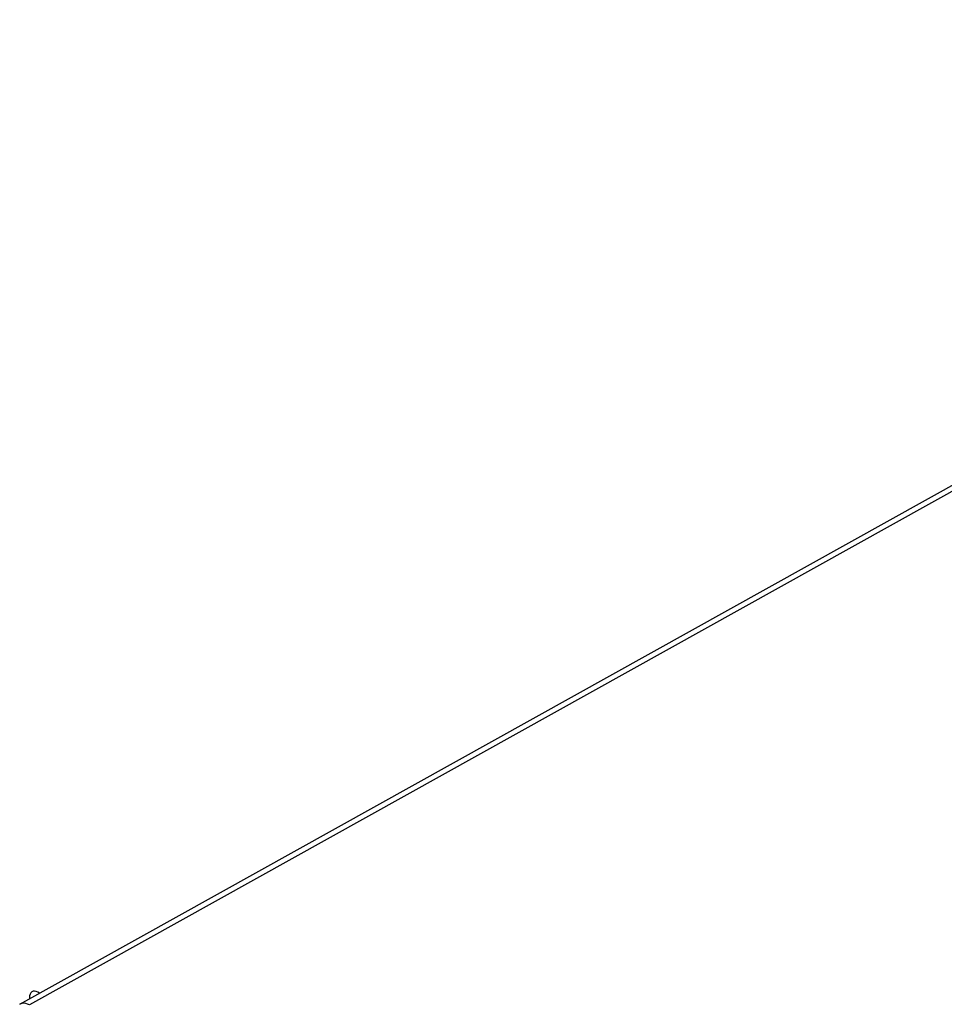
# Model space of a CAD drawing. Header units: millimetres. Extents: x 0 to 210, y 0 to 297.
# Tile 12 of 17: x 64 to 73, y 217 to 227. Entities that reach past the tile are written whole.
import ezdxf

# ---------------------------------------------------------------- set-up
doc = ezdxf.new("R2010")
doc.units = ezdxf.units.MM
doc.header["$LTSCALE"] = 19.36
doc.layers.get('0').update_dxf_attribs({"linetype": 'CONTINUOUS'})

msp = doc.modelspace()

# ---------------------------------------------------------------- linework, layer by layer
at = {"color": 7, "linetype": 'CONTINUOUS'}
msp.add_line((64.224431, 217.123305), (122.993202, 249.839986), dxfattribs=at)
at = {"color": 9, "linetype": 'CONTINUOUS'}
msp.add_line((123.091898, 249.834452), (64.323127, 217.117771), dxfattribs=at)
at = {"color": 7, "linetype": 'CONTINUOUS'}
for points in [[(64.42358, 217.234188), (64.40691, 217.244917), (64.389956, 217.251892), (64.373683, 217.254615), (64.35873, 217.252977), (64.34569, 217.247044), (64.335075, 217.237049), (64.327416, 217.223656), (64.322741, 217.206915), (64.321402, 217.187455)], [(64.321402, 217.187455), (64.321438, 217.186031), (64.321507, 217.184239), (64.32158, 217.182797), (64.321695, 217.180984), (64.321806, 217.179526), (64.321975, 217.177622)], [(64.323127, 217.117771), (64.303401, 217.126187), (64.284393, 217.131339), (64.265952, 217.133231), (64.248534, 217.131856), (64.232469, 217.127153), (64.224405, 217.123277)]]:
    msp.add_lwpolyline(points, dxfattribs=at)

doc.saveas('drawing.dxf')
